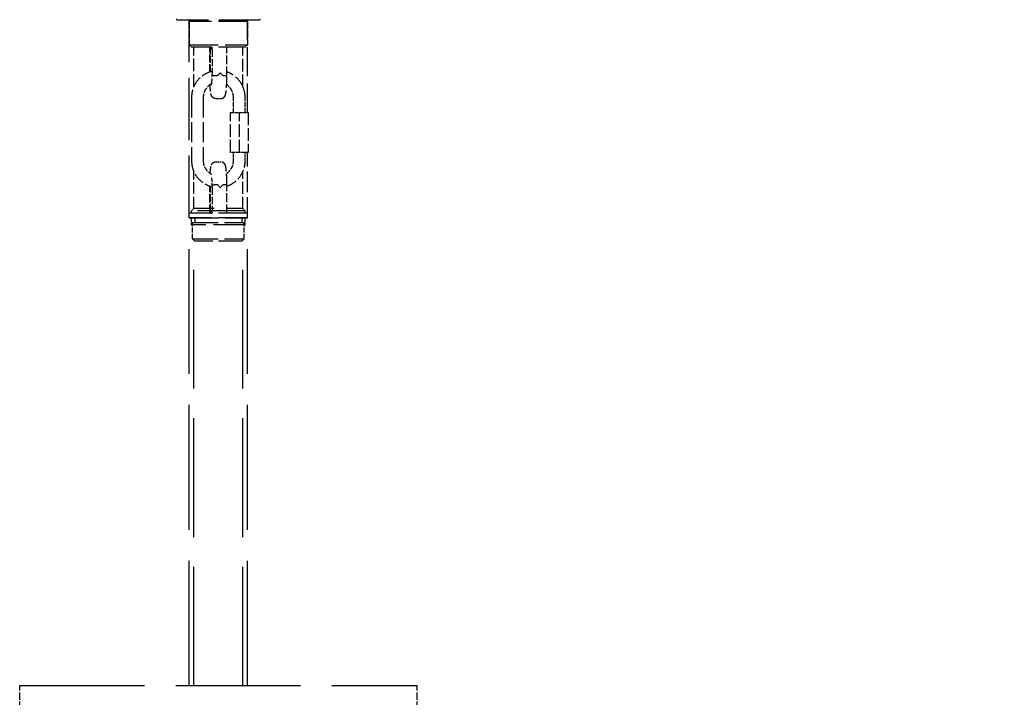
# Model space of a CAD drawing. Header units: millimetres. Extents: x 264 to 5115, y 781 to 3055.
# Tile 3 of 9: x 762 to 1183, y 1979 to 2268. Entities that reach past the tile are written whole.
import ezdxf

# ---------------------------------------------------------------- set-up
doc = ezdxf.new("R2010")
doc.units = ezdxf.units.MM
doc.header["$LTSCALE"] = 18
doc.linetypes.add('DASHED', pattern=[0.2068, 0.1655, -0.0413])
doc.layers.add('Widoczne (ISO)', color=7, linetype='Continuous', lineweight=50)
doc.layers.add('Wymiar (ISO)', color=7, linetype='Continuous', lineweight=18)
doc.styles.add('Tekst notatki (ISO)', font='tahoma.ttf')
doc.dimstyles.new('Domyślne (ISO)', dxfattribs={"dimscale": 18, "dimtxt": 2.5, "dimasz": 3, "dimexe": 3.175, "dimexo": 0, "dimgap": 0.762, "dimtad": 1, "dimdec": 1, "dimlfac": 0.03937, "dimrnd": 1e-08, "dimzin": 0, "dimdsep": 46, "dimtxsty": 'Tekst notatki (ISO)', "dimblk": 'Filled-1', "dimcen": 0.09, "dimdle": 10, "dimse1": 1, "dimse2": 1, "dimclrd": 256, "dimclre": 256, "dimclrt": 256, "dimadec": 0, "dimazin": 0, "dimtfac": 0.8, "dimtmove": 0, "dimatfit": 3, "dimfxl": 1, "dimtolj": 1, "dimlwd": 15, "dimlwe": 15, "dimarcsym": 0})

# ---------------------------------------------------------------- blocks, each defined once
blk = doc.blocks.new('Filled-1')
at = {"color": 0}
for p, q in [((0, 0), (-1, 0.25)), ((-1, 0.25), (-1, -0.25)), ((-1, 0), (0, 0)), ((-1, -0.25), (0, 0))]:
    blk.add_line(p, q, dxfattribs=at)
at = {"color": 0, "flags": 128}
blk.add_lwpolyline([(-1, -0.25), (0, 0), (-1, 0.25), (-1, -0.25)], dxfattribs=at)
at = {"color": 0}
blk.add_solid([(-1, -0.25), (0, 0), (-1, 0.25), (-1, -0.25)], dxfattribs=at)
blk = doc.blocks.new('*D5')
at = {"layer": 'Defpoints', "color": 0, "transparency": 16777216}
for p in [(931.68, 1983.56), (1697.13, 1983.56), (1329.43, 1123.23)]:
    blk.add_point(p, dxfattribs=at)
at = {"layer": 'Wymiar (ISO)', "lineweight": 15, "transparency": 16777216}
for p, q in [((1697.13, 1983.56), (1697.13, 2249.77)), ((1697.13, 1177.23), (1697.13, 1929.56))]:
    blk.add_line(p, q, dxfattribs=at)
at = {"layer": 'Wymiar (ISO)', "lineweight": 15, "transparency": 16777216, "xscale": 54, "yscale": 54, "zscale": 54}
for p, rotation in [((1697.13, 1983.56), 90), ((1697.13, 1123.23), 270)]:
    blk.add_blockref('Filled-1', p, dxfattribs=dict(at, rotation=rotation))
at = {"layer": 'Wymiar (ISO)', "lineweight": 18, "transparency": 16777216, "insert": (1560.42, 2051.28), "char_height": 45, "attachment_point": 1, "rotation": 90, "style": 'Tekst notatki (ISO)'}
blk.add_mtext('\\A1;33.9\\P86 mm', dxfattribs=at)
blk = doc.blocks.new('*D6')
at = {"layer": 'Defpoints', "color": 0, "transparency": 16777216}
for p in [(931.68, 2283.56), (1697.13, 2283.56), (1329.21, 1123.23)]:
    blk.add_point(p, dxfattribs=at)
at = {"layer": 'Wymiar (ISO)', "lineweight": 15, "transparency": 16777216}
for p, q in [((1697.13, 2283.56), (1697.13, 2578.96)), ((1697.13, 1177.23), (1697.13, 2229.56))]:
    blk.add_line(p, q, dxfattribs=at)
at = {"layer": 'Wymiar (ISO)', "lineweight": 15, "transparency": 16777216, "xscale": 54, "yscale": 54, "zscale": 54}
for p, rotation in [((1697.13, 2283.56), 90), ((1697.13, 1123.23), 270)]:
    blk.add_blockref('Filled-1', p, dxfattribs=dict(at, rotation=rotation))
at = {"layer": 'Wymiar (ISO)', "lineweight": 18, "transparency": 16777216, "insert": (1561.63, 2351.28), "char_height": 45, "attachment_point": 1, "rotation": 90, "style": 'Tekst notatki (ISO)'}
blk.add_mtext('\\A1;45.7\\P116 mm', dxfattribs=at)
blk = doc.blocks.new('*D7')
at = {"layer": 'Defpoints', "color": 0, "transparency": 16777216}
for p in [(931.68, 2733.56), (1697.13, 2733.56), (1329.21, 1123.23)]:
    blk.add_point(p, dxfattribs=at)
at = {"layer": 'Wymiar (ISO)', "lineweight": 15, "transparency": 16777216}
blk.add_line((1697.13, 1177.23), (1697.13, 2679.56), dxfattribs=at)
at = {"layer": 'Wymiar (ISO)', "lineweight": 15, "transparency": 16777216, "xscale": 54, "yscale": 54, "zscale": 54}
for p, rotation in [((1697.13, 2733.56), 90), ((1697.13, 1123.23), 270)]:
    blk.add_blockref('Filled-1', p, dxfattribs=dict(at, rotation=rotation))
at = {"layer": 'Wymiar (ISO)', "lineweight": 18, "transparency": 16777216, "insert": (1560.69, 2623.49), "char_height": 45, "attachment_point": 1, "rotation": 90, "style": 'Tekst notatki (ISO)'}
blk.add_mtext('\\A1;63.4\\P161 mm', dxfattribs=at)

msp = doc.modelspace()

# ---------------------------------------------------------------- linework, layer by layer
at = {"layer": 'Widoczne (ISO)', "linetype": 'DASHED', "lineweight": 25, "ltscale": 0.074687}
for p, q in [((829.18, 2268.06), (828.68, 2268.56)), ((834.68, 2268.06), (834.18, 2267.56)), ((858.68, 2268.06), (859.18, 2267.56)), ((864.18, 2268.06), (864.68, 2268.56)), ((835.68, 2180.06), (835.18, 2180.56)), ((857.68, 2180.06), (858.18, 2180.56))]:
    msp.add_line(p, q, dxfattribs=at)
at = {"layer": 'Widoczne (ISO)', "linetype": 'DASHED', "lineweight": 25, "ltscale": 5.814651}
msp.add_line((864.18, 2268.06), (829.18, 2268.06), dxfattribs=at)
at = {"layer": 'Widoczne (ISO)', "linetype": 'DASHED', "lineweight": 25, "ltscale": 8.937069}
msp.add_line((834.18, 2183.56), (834.18, 2268.06), dxfattribs=at)
at = {"layer": 'Widoczne (ISO)', "linetype": 'DASHED', "lineweight": 25, "ltscale": 4.153294}
for p, q in [((859.18, 2267.56), (834.18, 2267.56)), ((834.18, 2257.56), (859.18, 2257.56)), ((859.18, 2185.56), (834.18, 2185.56)), ((834.18, 2183.56), (859.18, 2183.56)), ((859.18, 2183.56), (834.18, 2183.56)), ((834.18, 2183.56), (859.18, 2183.56))]:
    msp.add_line(p, q, dxfattribs=at)
at = {"layer": 'Widoczne (ISO)', "linetype": 'DASHED', "lineweight": 25, "ltscale": 1.057553}
for p, q in [((834.18, 2267.56), (834.18, 2257.56)), ((859.18, 2267.56), (859.18, 2257.56)), ((844.06, 2255.56), (844.06, 2245.56)), ((843.32, 2186.56), (843.32, 2196.56)), ((844.06, 2196.56), (844.06, 2186.56)), ((761.68, 1973.56), (761.68, 1983.56)), ((931.68, 1973.56), (931.68, 1983.56))]:
    msp.add_line(p, q, dxfattribs=at)
at = {"layer": 'Widoczne (ISO)', "linetype": 'DASHED', "lineweight": 25, "ltscale": 4.17763}
msp.add_line((859.18, 2228.56), (859.18, 2268.06), dxfattribs=at)
at = {"layer": 'Widoczne (ISO)', "linetype": 'DASHED', "lineweight": 25, "ltscale": 0.149475}
for p, q in [((835.18, 2256.56), (834.18, 2257.56)), ((858.18, 2256.56), (859.18, 2257.56)), ((836.18, 2187.56), (835.18, 2186.56)), ((857.18, 2187.56), (858.18, 2186.56)), ((836.68, 2173.56), (835.68, 2174.56)), ((856.68, 2173.56), (857.68, 2174.56))]:
    msp.add_line(p, q, dxfattribs=at)
at = {"layer": 'Widoczne (ISO)', "linetype": 'DASHED', "lineweight": 25, "ltscale": 3.821023}
msp.add_line((858.18, 2256.56), (835.18, 2256.56), dxfattribs=at)
at = {"layer": 'Widoczne (ISO)', "linetype": 'DASHED', "lineweight": 25, "ltscale": 1.783109}
msp.add_line((836.18, 2239.7), (836.18, 2256.56), dxfattribs=at)
at = {"layer": 'Widoczne (ISO)', "linetype": 'DASHED', "lineweight": 25, "ltscale": 1.120951}
msp.add_line((843.03, 2245.96), (843.03, 2256.56), dxfattribs=at)
at = {"layer": 'Widoczne (ISO)', "linetype": 'DASHED', "lineweight": 25, "ltscale": 1.005105}
msp.add_line((843.32, 2246.06), (843.32, 2255.56), dxfattribs=at)
at = {"layer": 'Widoczne (ISO)', "linetype": 'DASHED', "lineweight": 25, "ltscale": 1.269949}
for p, q in [((850.34, 2244.55), (850.34, 2256.56)), ((850.34, 2185.56), (850.34, 2197.57))]:
    msp.add_line(p, q, dxfattribs=at)
at = {"layer": 'Widoczne (ISO)', "linetype": 'DASHED', "lineweight": 25, "ltscale": 1.803355}
msp.add_line((857.18, 2239.51), (857.18, 2256.56), dxfattribs=at)
at = {"layer": 'Widoczne (ISO)', "linetype": 'DASHED', "lineweight": 25, "ltscale": 2.855563}
for p, q in [((835.21, 2235.06), (835.21, 2208.06)), ((840.21, 2235.06), (840.21, 2208.06))]:
    msp.add_line(p, q, dxfattribs=at)
at = {"layer": 'Widoczne (ISO)', "linetype": 'DASHED', "lineweight": 25, "ltscale": 0.211431}
for p, q in [((845.68, 2234.56), (847.68, 2234.56)), ((845.68, 2207.56), (847.68, 2207.56)), ((834.18, 2183.56), (834.18, 2185.56)), ((836.68, 2183.56), (836.68, 2181.56)), ((856.68, 2183.56), (856.68, 2181.56)), ((859.18, 2183.56), (859.18, 2185.56))]:
    msp.add_line(p, q, dxfattribs=at)
at = {"layer": 'Widoczne (ISO)', "linetype": 'DASHED', "lineweight": 25, "ltscale": 0.687375}
for p, q in [((853.16, 2228.56), (853.16, 2235.06)), ((858.16, 2228.56), (858.16, 2235.06))]:
    msp.add_line(p, q, dxfattribs=at)
at = {"layer": 'Widoczne (ISO)', "linetype": 'DASHED', "lineweight": 25, "ltscale": 0.457877}
for p, q in [((851.91, 2228.56), (855.66, 2228.56)), ((855.66, 2228.56), (859.41, 2228.56)), ((855.66, 2211.56), (851.91, 2211.56)), ((859.41, 2211.56), (855.66, 2211.56))]:
    msp.add_line(p, q, dxfattribs=at)
at = {"layer": 'Widoczne (ISO)', "linetype": 'DASHED', "lineweight": 25, "ltscale": 1.79791}
for p, q in [((851.91, 2211.56), (851.91, 2228.56)), ((855.66, 2211.56), (855.66, 2228.56)), ((859.41, 2228.56), (859.41, 2211.56))]:
    msp.add_line(p, q, dxfattribs=at)
at = {"layer": 'Widoczne (ISO)', "linetype": 'DASHED', "lineweight": 25, "ltscale": 0.370079}
for p, q in [((853.16, 2208.06), (853.16, 2211.56)), ((858.16, 2208.06), (858.16, 2211.56))]:
    msp.add_line(p, q, dxfattribs=at)
at = {"layer": 'Widoczne (ISO)', "linetype": 'DASHED', "lineweight": 25, "ltscale": 2.961329}
msp.add_line((859.18, 2183.56), (859.18, 2211.56), dxfattribs=at)
at = {"layer": 'Widoczne (ISO)', "linetype": 'DASHED', "lineweight": 25, "ltscale": 1.677343}
msp.add_line((836.18, 2187.56), (836.18, 2203.42), dxfattribs=at)
at = {"layer": 'Widoczne (ISO)', "linetype": 'DASHED', "lineweight": 25, "ltscale": 1.697589}
msp.add_line((857.18, 2187.56), (857.18, 2203.61), dxfattribs=at)
at = {"layer": 'Widoczne (ISO)', "linetype": 'DASHED', "lineweight": 25, "ltscale": 1.226717}
msp.add_line((843.03, 2185.56), (843.03, 2197.16), dxfattribs=at)
at = {"layer": 'Widoczne (ISO)', "linetype": 'DASHED', "lineweight": 25, "ltscale": 6.855009}
msp.add_line((858.18, 2186.56), (835.18, 2186.56), dxfattribs=at)
at = {"layer": 'Widoczne (ISO)', "linetype": 'DASHED', "lineweight": 25, "ltscale": 0.105665}
for p, q in [((835.18, 2185.56), (835.18, 2186.56)), ((858.18, 2185.56), (858.18, 2186.56))]:
    msp.add_line(p, q, dxfattribs=at)
at = {"layer": 'Widoczne (ISO)', "linetype": 'DASHED', "lineweight": 25, "ltscale": 2.900779}
msp.add_line((844.87, 2187.56), (836.18, 2187.56), dxfattribs=at)
at = {"layer": 'Widoczne (ISO)', "linetype": 'DASHED', "lineweight": 25, "ltscale": 2.736917}
msp.add_line((857.18, 2187.56), (850, 2187.56), dxfattribs=at)
at = {"layer": 'Widoczne (ISO)', "linetype": 'DASHED', "lineweight": 25, "ltscale": 17.909592}
for p, q in [((834.18, 1983.56), (834.18, 2183.56)), ((859.18, 1983.56), (859.18, 2183.56))]:
    msp.add_line(p, q, dxfattribs=at)
at = {"layer": 'Widoczne (ISO)', "linetype": 'DASHED', "lineweight": 25, "ltscale": 0.317196}
for p, q in [((835.18, 2180.56), (835.18, 2183.56)), ((858.18, 2180.56), (858.18, 2183.56))]:
    msp.add_line(p, q, dxfattribs=at)
at = {"layer": 'Widoczne (ISO)', "linetype": 'DASHED', "lineweight": 25, "ltscale": 4.540983}
msp.add_line((858.18, 2180.56), (835.18, 2180.56), dxfattribs=at)
at = {"layer": 'Widoczne (ISO)', "linetype": 'DASHED', "lineweight": 25, "ltscale": 3.654887}
for p, q in [((835.68, 2181.56), (857.68, 2181.56)), ((835.68, 2174.56), (857.68, 2174.56))]:
    msp.add_line(p, q, dxfattribs=at)
at = {"layer": 'Widoczne (ISO)', "linetype": 'DASHED', "lineweight": 25, "ltscale": 0.740257}
for p, q in [((835.68, 2174.56), (835.68, 2181.56)), ((857.68, 2174.56), (857.68, 2181.56))]:
    msp.add_line(p, q, dxfattribs=at)
at = {"layer": 'Widoczne (ISO)', "linetype": 'DASHED', "lineweight": 25, "ltscale": 17.058887}
for p, q in [((836.18, 1983.56), (836.18, 2174.06)), ((857.18, 1983.56), (857.18, 2174.06))]:
    msp.add_line(p, q, dxfattribs=at)
at = {"layer": 'Widoczne (ISO)', "linetype": 'DASHED', "lineweight": 25, "ltscale": 3.322615}
msp.add_line((856.68, 2173.56), (836.68, 2173.56), dxfattribs=at)
at = {"layer": 'Widoczne (ISO)', "linetype": 'DASHED', "lineweight": 25, "ltscale": 17.934355}
msp.add_line((761.68, 1983.56), (931.68, 1983.56), dxfattribs=at)
at = {"layer": 'Widoczne (ISO)', "linetype": 'DASHED', "lineweight": 25, "ltscale": 0.166036}
for centre, major_axis, start_param, end_param in [((843.39, 2255.56), (0, 1), 0, 1.570796), ((843.98, 2255.56), (0, 1), 4.712389, 6.283185), ((843.39, 2186.56), (0, -1), 4.712389, 6.283185), ((843.98, 2186.56), (0, -1), 0, 1.570796)]:
    msp.add_ellipse(centre, major_axis=major_axis, ratio=0.073709, start_param=start_param, end_param=end_param, dxfattribs=at)
at = {"layer": 'Widoczne (ISO)', "linetype": 'DASHED', "lineweight": 25, "ltscale": 0.983776}
msp.add_ellipse((843.69, 2245.56), major_axis=(0, -5), ratio=0.073709, start_param=5.993492, end_param=7.853982, dxfattribs=at)
at = {"layer": 'Widoczne (ISO)', "linetype": 'DASHED', "lineweight": 25, "ltscale": 0.149578}
for centre, major_axis, start_param, end_param in [((846.68, 2245.56), (-10.99, -10.99), 1.516649, 1.607684), ((846.68, 2245.56), (10.99, -10.99), 1.442874, 1.533909), ((846.68, 2196.56), (-10.99, 10.99), 4.675501, 4.766536), ((846.68, 2196.56), (10.99, 10.99), 4.749277, 4.840312)]:
    msp.add_ellipse(centre, major_axis=major_axis, ratio=0.036905, start_param=start_param, end_param=end_param, dxfattribs=at)
at = {"layer": 'Widoczne (ISO)', "linetype": 'DASHED', "lineweight": 25, "ltscale": 0.608184}
msp.add_ellipse((843.69, 2196.56), major_axis=(0, 5), ratio=0.073709, start_param=4.712389, end_param=5.862642, dxfattribs=at)
at = {"layer": 'Widoczne (ISO)', "linetype": 'DASHED', "lineweight": 25, "ltscale": 0.053247}
msp.add_ellipse((843.69, 2196.56), major_axis=(0, -5), ratio=0.073709, start_param=4.611511, end_param=4.712389, dxfattribs=at)
at = {"layer": 'Widoczne (ISO)', "linetype": 'DASHED', "lineweight": 25, "ltscale": 1.629602}
msp.add_open_spline([(844.06, 2246.25), (843.62, 2246.15), (843.18, 2246.02), (841.6, 2245.44), (840.52, 2244.84), (838.6, 2243.32), (837.77, 2242.4), (836.42, 2240.35), (835.91, 2239.22), (835.34, 2237.07), (835.21, 2236.06), (835.21, 2235.06)], degree=3, knots=[3.372099, 3.372099, 3.372099, 3.372099, 3.490766, 3.490766, 3.810507, 3.810507, 4.13043, 4.13043, 4.450565, 4.450565, 4.712389, 4.712389, 4.712389, 4.712389], dxfattribs=at)
at = {"layer": 'Widoczne (ISO)', "linetype": 'DASHED', "lineweight": 25, "ltscale": 1.515737}
msp.add_open_spline([(858.16, 2235.06), (858.16, 2236.29), (857.96, 2237.51), (857.19, 2239.84), (856.62, 2240.95), (855.15, 2242.91), (854.26, 2243.78), (852.36, 2245.11), (851.38, 2245.61), (850.34, 2245.96)], degree=3, knots=[1.570796, 1.570796, 1.570796, 1.570796, 1.891133, 1.891133, 2.211404, 2.211404, 2.531501, 2.531501, 2.817478, 2.817478, 2.817478, 2.817478], dxfattribs=at)
at = {"layer": 'Widoczne (ISO)', "linetype": 'DASHED', "lineweight": 25, "ltscale": 0.308856}
for points, knots in [([(844.35, 2244.56), (844.35, 2244.56), (844.35, 2244.56), (844.37, 2244.55), (844.42, 2244.53), (844.61, 2244.51), (844.73, 2244.5), (845.07, 2244.48), (845.28, 2244.47), (845.75, 2244.46), (846.01, 2244.46), (846.27, 2244.45)], [-0.2929179, -0.2929179, -0.2929179, -0.2929179, -0.2919103, -0.2919103, -0.2240211, -0.2240211, -0.1561543, -0.1561543, -0.0780429, -0.0780429, 0, 0, 0, 0]), ([(846.27, 2197.66), (846.01, 2197.66), (845.75, 2197.66), (845.28, 2197.65), (845.07, 2197.64), (844.73, 2197.62), (844.61, 2197.61), (844.42, 2197.58), (844.37, 2197.57), (844.35, 2197.56), (844.35, 2197.56), (844.35, 2197.56)], [-0.2919268, -0.2919268, -0.2919268, -0.2919268, -0.2138795, -0.2138795, -0.1357636, -0.1357636, -0.067893, -0.067893, 0, 0, 0.0010077, 0.0010077, 0.0010077, 0.0010077])]:
    msp.add_open_spline(points, degree=3, knots=knots, dxfattribs=at)
at = {"layer": 'Widoczne (ISO)', "linetype": 'DASHED', "lineweight": 25, "ltscale": 0.026718}
for points, knots in [([(846.49, 2244.56), (846.46, 2244.52), (846.42, 2244.49), (846.34, 2244.46), (846.31, 2244.45), (846.27, 2244.45), (846.27, 2244.45), (846.27, 2244.45)], [0, 0, 0, 0, 0.01488129, 0.01488129, 0.02549991, 0.02549991, 0.02571253, 0.02571253, 0.02571253, 0.02571253]), ([(848.71, 2244.45), (848.68, 2244.45), (848.66, 2244.46), (848.6, 2244.47), (848.57, 2244.49), (848.52, 2244.53), (848.5, 2244.54), (848.49, 2244.56)], [0.27352015, 0.27352015, 0.27352015, 0.27352015, 0.28202252, 0.28202252, 0.29565622, 0.29565622, 0.3041577, 0.3041577, 0.3041577, 0.3041577]), ([(846.27, 2197.66), (846.29, 2197.66), (846.32, 2197.66), (846.37, 2197.64), (846.41, 2197.63), (846.46, 2197.59), (846.48, 2197.58), (846.49, 2197.56)], [0.27352015, 0.27352015, 0.27352015, 0.27352015, 0.28202252, 0.28202252, 0.29565622, 0.29565622, 0.3041577, 0.3041577, 0.3041577, 0.3041577]), ([(848.49, 2197.56), (848.52, 2197.59), (848.56, 2197.62), (848.64, 2197.66), (848.67, 2197.66), (848.7, 2197.66), (848.71, 2197.66), (848.71, 2197.66)], [0, 0, 0, 0, 0.01488129, 0.01488129, 0.02549991, 0.02549991, 0.02571253, 0.02571253, 0.02571253, 0.02571253])]:
    msp.add_open_spline(points, degree=3, knots=knots, dxfattribs=at)
at = {"layer": 'Widoczne (ISO)', "linetype": 'DASHED', "lineweight": 25, "ltscale": 1.587946}
msp.add_open_spline([(847.68, 2234.56), (847.91, 2234.56), (848.14, 2234.6), (848.55, 2234.74), (848.73, 2234.84), (849.04, 2235.06), (849.16, 2235.19), (849.38, 2235.43), (849.45, 2235.55), (849.6, 2235.81), (849.65, 2235.93), (849.79, 2236.32), (849.83, 2236.54), (849.96, 2237.2), (850.02, 2237.68), (850.13, 2238.82), (850.18, 2239.49), (850.25, 2240.96), (850.28, 2241.76), (850.32, 2243.24), (850.33, 2243.89), (850.34, 2244.55)], degree=3, knots=[4.712389, 4.712389, 4.712389, 4.712389, 4.737175, 4.737175, 4.764418, 4.764418, 4.798479, 4.798479, 4.842772, 4.842772, 4.909991, 4.909991, 5.078531, 5.078531, 5.370604, 5.370604, 5.662676, 5.662676, 5.954749, 5.954749, 6.172751, 6.172751, 6.172751, 6.172751], dxfattribs=at)
at = {"layer": 'Widoczne (ISO)', "linetype": 'DASHED', "lineweight": 25, "ltscale": 0.293226}
for points, knots in [([(848.71, 2244.45), (848.96, 2244.46), (849.21, 2244.46), (849.64, 2244.47), (849.83, 2244.48), (850.11, 2244.5), (850.21, 2244.51), (850.31, 2244.53), (850.34, 2244.54), (850.34, 2244.55)], [-0.2919268, -0.2919268, -0.2919268, -0.2919268, -0.2138795, -0.2138795, -0.1357636, -0.1357636, -0.067893, -0.067893, -0.0137873, -0.0137873, -0.0137873, -0.0137873]), ([(850.34, 2197.57), (850.34, 2197.58), (850.31, 2197.59), (850.21, 2197.61), (850.11, 2197.62), (849.83, 2197.64), (849.64, 2197.65), (849.21, 2197.66), (848.96, 2197.66), (848.71, 2197.66)], [-0.2781238, -0.2781238, -0.2781238, -0.2781238, -0.2240211, -0.2240211, -0.1561543, -0.1561543, -0.0780429, -0.0780429, 0, 0, 0, 0])]:
    msp.add_open_spline(points, degree=3, knots=knots, dxfattribs=at)
at = {"layer": 'Widoczne (ISO)', "linetype": 'DASHED', "lineweight": 25, "ltscale": 0.765663}
msp.add_open_spline([(843.82, 2240.89), (843.41, 2240.69), (843.02, 2240.44), (842.12, 2239.73), (841.65, 2239.21), (840.89, 2238.05), (840.6, 2237.41), (840.28, 2236.19), (840.21, 2235.63), (840.21, 2235.06)], degree=3, knots=[3.599433, 3.599433, 3.599433, 3.599433, 3.811483, 3.811483, 4.131662, 4.131662, 4.451342, 4.451342, 4.712389, 4.712389, 4.712389, 4.712389], dxfattribs=at)
at = {"layer": 'Widoczne (ISO)', "linetype": 'DASHED', "lineweight": 25, "ltscale": 1.128831}
msp.add_open_spline([(845.68, 2234.56), (845.45, 2234.56), (845.23, 2234.6), (844.81, 2234.74), (844.64, 2234.84), (844.32, 2235.06), (844.2, 2235.19), (843.99, 2235.43), (843.91, 2235.55), (843.77, 2235.81), (843.72, 2235.93), (843.58, 2236.32), (843.53, 2236.54), (843.4, 2237.2), (843.34, 2237.68), (843.23, 2238.82), (843.19, 2239.49), (843.14, 2240.31), (843.14, 2240.4), (843.13, 2240.5)], degree=3, knots=[1.5707963, 1.5707963, 1.5707963, 1.5707963, 1.5955822, 1.5955822, 1.6228256, 1.6228256, 1.6568866, 1.6568866, 1.7011789, 1.7011789, 1.7683985, 1.7683985, 1.9369387, 1.9369387, 2.2290111, 2.2290111, 2.5210836, 2.5210836, 2.5571992, 2.5571992, 2.5571992, 2.5571992], dxfattribs=at)
at = {"layer": 'Widoczne (ISO)', "linetype": 'DASHED', "lineweight": 25, "ltscale": 0.68137}
msp.add_open_spline([(853.16, 2235.06), (853.16, 2235.75), (853.05, 2236.44), (852.61, 2237.76), (852.29, 2238.38), (851.47, 2239.49), (850.97, 2239.98), (850.35, 2240.42), (850.29, 2240.46), (850.23, 2240.5)], degree=3, knots=[1.5707963, 1.5707963, 1.5707963, 1.5707963, 1.8900055, 1.8900055, 2.209368, 2.209368, 2.5291339, 2.5291339, 2.5612108, 2.5612108, 2.5612108, 2.5612108], dxfattribs=at)
at = {"layer": 'Widoczne (ISO)', "linetype": 'DASHED', "lineweight": 25, "ltscale": 1.629524}
msp.add_open_spline([(835.21, 2208.06), (835.21, 2206.83), (835.4, 2205.61), (836.17, 2203.28), (836.75, 2202.17), (838.21, 2200.2), (839.1, 2199.34), (841.11, 2197.93), (842.22, 2197.39), (843.61, 2196.98), (843.84, 2196.92), (844.06, 2196.86)], degree=3, knots=[4.712389, 4.712389, 4.712389, 4.712389, 5.032726, 5.032726, 5.352996, 5.352996, 5.673094, 5.673094, 5.992979, 5.992979, 6.052617, 6.052617, 6.052617, 6.052617], dxfattribs=at)
at = {"layer": 'Widoczne (ISO)', "linetype": 'DASHED', "lineweight": 25, "ltscale": 0.750686}
msp.add_open_spline([(840.21, 2208.06), (840.21, 2207.37), (840.32, 2206.67), (840.75, 2205.36), (841.07, 2204.74), (841.9, 2203.63), (842.4, 2203.14), (843.2, 2202.57), (843.44, 2202.42), (843.7, 2202.29)], degree=3, knots=[4.712389, 4.712389, 4.712389, 4.712389, 5.031598, 5.031598, 5.350961, 5.350961, 5.670727, 5.670727, 5.803573, 5.803573, 5.803573, 5.803573], dxfattribs=at)
at = {"layer": 'Widoczne (ISO)', "linetype": 'DASHED', "lineweight": 25, "ltscale": 1.002103}
msp.add_open_spline([(843.19, 2202.59), (843.23, 2203.23), (843.28, 2203.8), (843.39, 2204.82), (843.45, 2205.24), (843.6, 2205.86), (843.65, 2206.05), (843.84, 2206.44), (843.9, 2206.54), (844.07, 2206.8), (844.21, 2206.98), (844.65, 2207.29), (844.88, 2207.42), (845.33, 2207.54), (845.51, 2207.56), (845.68, 2207.56)], degree=3, knots=[0.7148869, 0.7148869, 0.7148869, 0.7148869, 0.9866513, 0.9866513, 1.2787238, 1.2787238, 1.4247601, 1.4247601, 1.4653425, 1.4653425, 1.5173769, 1.5173769, 1.5518338, 1.5518338, 1.5707963, 1.5707963, 1.5707963, 1.5707963], dxfattribs=at)
at = {"layer": 'Widoczne (ISO)', "linetype": 'DASHED', "lineweight": 25, "ltscale": 1.587999}
msp.add_open_spline([(850.34, 2197.57), (850.33, 2198.45), (850.31, 2199.32), (850.26, 2200.97), (850.23, 2201.75), (850.14, 2203.14), (850.09, 2203.76), (849.97, 2204.82), (849.91, 2205.24), (849.76, 2205.86), (849.72, 2206.05), (849.52, 2206.44), (849.47, 2206.54), (849.29, 2206.8), (849.15, 2206.98), (848.72, 2207.29), (848.48, 2207.42), (848.03, 2207.54), (847.85, 2207.56), (847.68, 2207.56)], degree=3, knots=[3.252027, 3.252027, 3.252027, 3.252027, 3.544099, 3.544099, 3.836171, 3.836171, 4.128244, 4.128244, 4.420316, 4.420316, 4.566353, 4.566353, 4.606935, 4.606935, 4.65897, 4.65897, 4.693426, 4.693426, 4.712389, 4.712389, 4.712389, 4.712389], dxfattribs=at)
at = {"layer": 'Widoczne (ISO)', "linetype": 'DASHED', "lineweight": 25, "ltscale": 0.688215}
msp.add_open_spline([(850.18, 2202.59), (850.36, 2202.7), (850.53, 2202.83), (851.24, 2203.39), (851.71, 2203.91), (852.47, 2205.07), (852.76, 2205.71), (853.08, 2206.93), (853.16, 2207.49), (853.16, 2208.06)], degree=3, knots=[6.85362, 6.85362, 6.85362, 6.85362, 6.953076, 6.953076, 7.273254, 7.273254, 7.592935, 7.592935, 7.853982, 7.853982, 7.853982, 7.853982], dxfattribs=at)
at = {"layer": 'Widoczne (ISO)', "linetype": 'DASHED', "lineweight": 25, "ltscale": 1.515738}
msp.add_open_spline([(850.34, 2197.16), (850.43, 2197.19), (850.52, 2197.22), (851.76, 2197.67), (852.84, 2198.28), (854.76, 2199.8), (855.6, 2200.72), (856.94, 2202.77), (857.45, 2203.9), (858.03, 2206.05), (858.16, 2207.06), (858.16, 2208.06)], degree=3, knots=[6.6073, 6.6073, 6.6073, 6.6073, 6.632358, 6.632358, 6.9521, 6.9521, 7.272023, 7.272023, 7.592157, 7.592157, 7.853982, 7.853982, 7.853982, 7.853982], dxfattribs=at)
at = {"layer": 'Widoczne (ISO)', "linetype": 'DASHED', "lineweight": 25, "ltscale": 0.082478}
msp.add_open_spline([(843.39, 2185.56), (843.59, 2185.56), (843.8, 2185.59), (844.02, 2185.65)], degree=3, dxfattribs=at)

# ---------------------------------------------------------------- dimensions: what is measured, and where the dimension line sits
at = {"layer": 'Wymiar (ISO)', "lineweight": 18}
for base, p1, p2, text, override, picture, middle in [((1697.13, 2733.56), (1329.21, 1123.23), (931.68, 2733.56), '<>\\P161 mm', {"dimgap": 0.762, "dimdec": 1, "dimlfac": 0.03937, "dimpost": '\\X', "dimse1": 1, "dimse2": 1, "dimtol": 0, "dimlim": 0, "dimtp": 0, "dimtm": 0, "dimtdec": 2, "dimtofl": 0, "dimatfit": 1, "dimtvp": -0.25}, '*D7', (1697.13, 2730.47)), ((1697.13, 2283.56), (1329.21, 1123.23), (931.68, 2283.56), '<>\\P116 mm', {"dimgap": 0.762, "dimdec": 1, "dimlfac": 0.03937, "dimpost": '\\X', "dimse1": 1, "dimse2": 1, "dimtol": 0, "dimlim": 0, "dimtp": 0, "dimtm": 0, "dimtdec": 2, "dimtofl": 0, "dimatfit": 2, "dimtvp": -0.25}, '*D6', (1697.13, 2458.26)), ((1697.13, 1983.56), (1329.43, 1123.23), (931.68, 1983.56), '<>\\P86 mm', {"dimgap": 0.762, "dimdec": 1, "dimlfac": 0.03937, "dimpost": '\\X', "dimse1": 1, "dimse2": 1, "dimtol": 0, "dimlim": 0, "dimtp": 0, "dimtm": 0, "dimtdec": 2, "dimtofl": 0, "dimatfit": 2, "dimtvp": -0.25}, '*D5', (1697.13, 2143.66))]:
    dim = msp.add_linear_dim(base=base, p1=p1, p2=p2, angle=90, text=text, dimstyle='Domyślne (ISO)', override=override, dxfattribs=at)
    dim.commit()
    dim.dimension.update_dxf_attribs({"geometry": picture, "text_midpoint": middle, "dimtype": 160})

doc.saveas('drawing.dxf')
